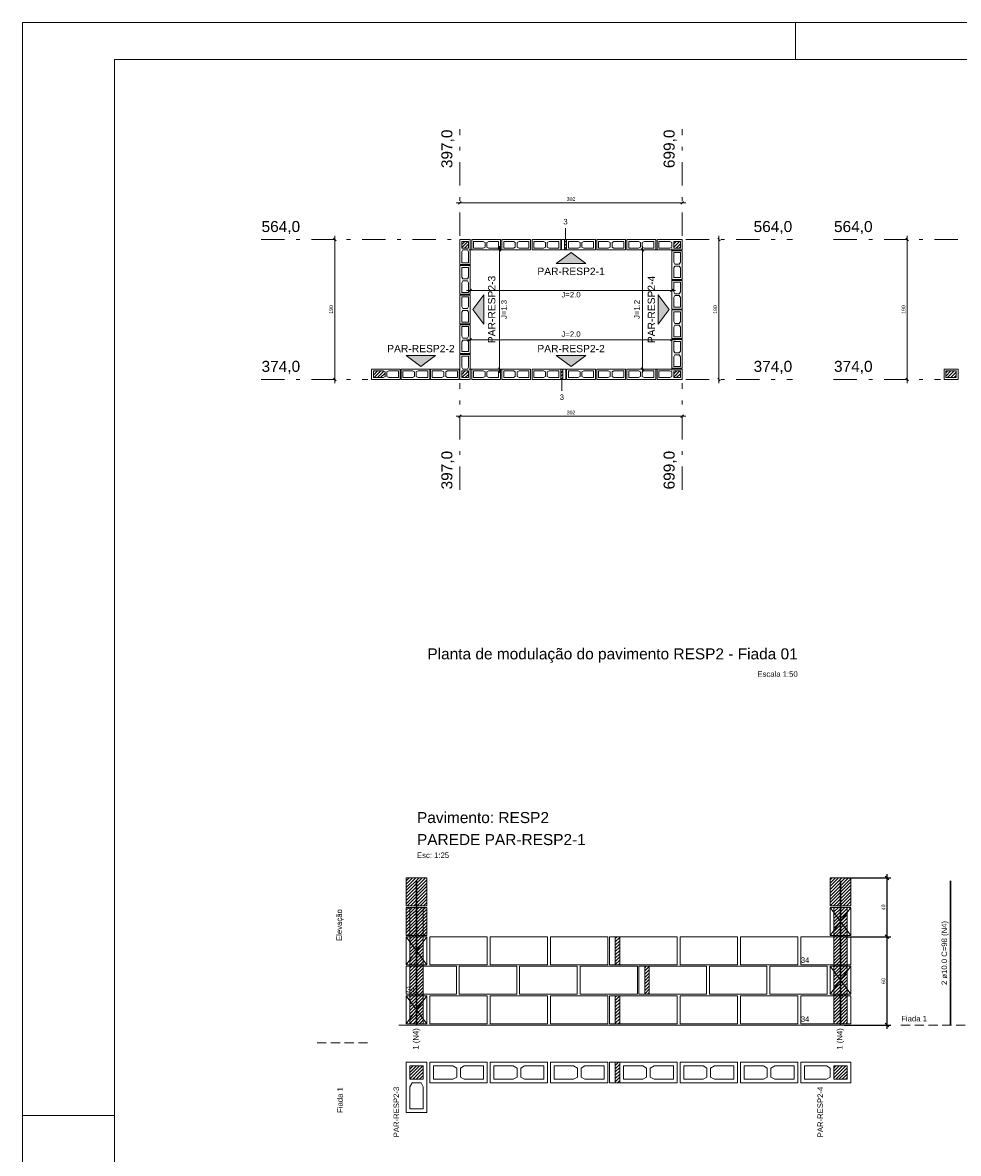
# Model space of a CAD drawing. Header units: millimetres. Extents: x 337 to 624, y -381 to -65.
# Tile 50 of 138: x 442 to 467, y -352 to -322. Entities that reach past the tile are written whole.
import ezdxf

# ---------------------------------------------------------------- set-up
doc = ezdxf.new("R2010")
doc.units = ezdxf.units.MM
doc.header["$MEASUREMENT"] = 0
doc.linetypes.add('DASHDOT2', pattern=[1.27, 0.635, -0.3175, 0, -0.3175])
doc.linetypes.add('Dashed2', pattern=[0.375, 0.25, -0.125])
doc.layers.get('0').update_dxf_attribs({"lineweight": 5})
for name, color, linetype, lineweight in [('Armadura', 7, 'Continuous', 30), ('Cotas', 7, 'Continuous', 5), ('Descrição da armadura', 7, 'Continuous', 5), ('Nível 1', 142, 'Continuous', 0), ('PA-Ajustes', 8, 'Continuous', 5), ('PA-Eixos', 9, 'DASHDOT2', 13), ('PA-Graute', 8, 'Continuous', 0), ('PA-Piso', 7, 'Continuous', 20), ('PA-Títulos', 7, 'Continuous', 0), ('PE-Contrafiamento L', 1, 'Continuous', 13), ('PE-Inteiro', 7, 'Continuous', 5), ('PE-Meio', 1, 'Continuous', 5), ('PE-Paredes', 1, 'Continuous', 5), ('PE-Pastilha', 3, 'Continuous', 5), ('PE-Textos paredes', 7, 'Continuous', 5), ('PRANCHA 01', 7, 'Continuous', 20), ('Texto da cota', 7, 'Continuous', 0), ('Textos', 7, 'Continuous', 5)]:
    doc.layers.add(name, color=color, linetype=linetype, lineweight=lineweight)
doc.styles.add('Arial', font='arial.ttf')
doc.dimstyles.new('UM_25.000000', dxfattribs={"dimtxt": 0.18, "dimasz": 0.1, "dimexe": 0.1, "dimexo": 0.2, "dimgap": 0, "dimtad": 1, "dimtih": 1, "dimtoh": 1, "dimdec": 1, "dimlfac": 25, "dimzin": 0, "dimdsep": 46, "dimtxsty": 'Standard', "dimcen": 0.09, "dimdle": 0.1, "dimadec": 1, "dimazin": 2, "dimtfac": 1, "dimtdec": 4, "dimtofl": 0, "dimtmove": 0, "dimatfit": 3, "dimfxl": 1, "dimtolj": 1, "dimarcsym": 0})
pattern_1 = [(45, (379.54058, -503.65293), (-0.044194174, 0.044194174), [])]
pattern_2 = [(45, (508.52946, -522.06415), (-0.044194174, 0.044194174), [])]

# ---------------------------------------------------------------- blocks, each defined once
blk = doc.blocks.new('_Oblique')
at = {"color": 0, "linetype": 'ByBlock', "lineweight": -2}
blk.add_line((-0.5, -0.5), (0.5, 0.5), dxfattribs=at)
blk = doc.blocks.new('*D455')
at = {"layer": 'Cotas', "color": 0, "lineweight": -2, "transparency": 16777216}
for p, q in [((463.979, -346.6), (465.244, -346.6)), ((465.144, -349.1), (465.144, -346.5)), ((463.979, -349), (465.244, -349))]:
    blk.add_line(p, q, dxfattribs=at)
at = {"layer": 'Defpoints', "color": 0, "transparency": 16777216}
for p in [(463.879, -346.6), (465.144, -346.6), (463.879, -349)]:
    blk.add_point(p, dxfattribs=at)
at = {"layer": 'Cotas', "color": 0, "lineweight": -2, "transparency": 16777216, "xscale": 0.1, "yscale": 0.1, "zscale": 0.1}
for p, rotation in [((465.144, -346.6), 90), ((465.144, -349), 270)]:
    blk.add_blockref('_Oblique', p, dxfattribs=dict(at, rotation=rotation))
at = {"layer": 'Cotas', "transparency": 16777216, "insert": (465.044, -347.8), "char_height": 0.1, "attachment_point": 5, "rotation": 90, "style": 'Arial'}
blk.add_mtext('\\A1;60', dxfattribs=at)
blk = doc.blocks.new('*D456')
at = {"layer": 'Cotas', "color": 0, "lineweight": -2, "transparency": 16777216}
for p, q in [((463.979, -345), (465.244, -345)), ((465.144, -346.7), (465.144, -344.9)), ((463.979, -346.6), (465.244, -346.6))]:
    blk.add_line(p, q, dxfattribs=at)
at = {"layer": 'Defpoints', "color": 0, "transparency": 16777216}
for p in [(463.879, -345), (465.144, -345), (463.879, -346.6)]:
    blk.add_point(p, dxfattribs=at)
at = {"layer": 'Cotas', "color": 0, "lineweight": -2, "transparency": 16777216, "xscale": 0.1, "yscale": 0.1, "zscale": 0.1}
for p, rotation in [((465.144, -345), 90), ((465.144, -346.6), 270)]:
    blk.add_blockref('_Oblique', p, dxfattribs=dict(at, rotation=rotation))
at = {"layer": 'Cotas', "transparency": 16777216, "insert": (465.044, -345.8), "char_height": 0.1, "attachment_point": 5, "rotation": 90, "style": 'Arial'}
blk.add_mtext('\\A1;40', dxfattribs=at)

msp = doc.modelspace()

# ---------------------------------------------------------------- hatches: boundary and pattern name
at = {"layer": 'PA-Ajustes', "linetype": 'Continuous'}
h = msp.add_hatch(dxfattribs=at)
h.set_pattern_fill('ANSI31', color=8, scale=0.5, style=0)
h.set_pattern_definition(pattern_1)
h.paths.add_polyline_path([(456.3762, -327.6529), (456.3762, -327.9329), (456.4362, -327.9329), (456.4362, -327.6529)])
h = msp.add_hatch(dxfattribs=at)
h.set_pattern_fill('ANSI31', color=8, scale=0.5, style=0)
h.set_pattern_definition(pattern_1)
h.paths.add_polyline_path([(456.3362, -331.4529), (456.3362, -331.1729), (456.2762, -331.1729), (456.2762, -331.4529)])
h = msp.add_hatch(dxfattribs=at)
h.set_pattern_fill('ANSI31', color=8, scale=0.5, style=0)
h.set_pattern_definition(pattern_2)
h.paths.add_polyline_path([(452.0795, -345.0001), (452.6395, -345.0001), (452.6395, -345.7601), (452.0795, -345.7601)])
h = msp.add_hatch(dxfattribs=at)
h.set_pattern_fill('ANSI31', color=8, scale=0.5, style=0)
h.set_pattern_definition(pattern_2)
h.paths.add_polyline_path([(463.5995, -345.0001), (464.1595, -345.0001), (464.1595, -345.7601), (463.5995, -345.7601)])
h = msp.add_hatch(dxfattribs=at)
h.set_pattern_fill('ANSI31', color=8, scale=0.5, style=0)
h.set_pattern_definition(pattern_2)
h.paths.add_polyline_path([(457.7595, -346.6001), (457.7595, -347.3601), (457.8795, -347.3601), (457.8795, -346.6001)])
h = msp.add_hatch(dxfattribs=at)
h.set_pattern_fill('ANSI31', color=8, scale=0.5, style=0)
h.set_pattern_definition(pattern_2)
h.paths.add_polyline_path([(458.5595, -347.4001), (458.5595, -348.1601), (458.6795, -348.1601), (458.6795, -347.4001)])
h = msp.add_hatch(dxfattribs=at)
h.set_pattern_fill('ANSI31', color=8, scale=0.5, style=0)
h.set_pattern_definition(pattern_2)
h.paths.add_polyline_path([(457.7595, -348.2001), (457.7595, -348.9601), (457.8795, -348.9601), (457.8795, -348.2001)])
h = msp.add_hatch(dxfattribs=at)
h.set_pattern_fill('ANSI31', color=8, scale=0.5, style=0)
h.set_pattern_definition(pattern_2)
h.paths.add_polyline_path([(457.7595, -350.0101), (457.7595, -350.5701), (457.8795, -350.5701), (457.8795, -350.0101)])
at = {"layer": 'PA-Graute', "linetype": 'Continuous'}
h = msp.add_hatch(dxfattribs=at)
h.set_pattern_fill('ANSI31', color=8, scale=0.5, style=0)
h.set_pattern_definition(pattern_1)
h.paths.add_polyline_path([(453.7662, -327.7029), (453.7662, -327.8829), (453.5862, -327.8829), (453.5862, -327.7029)])
h = msp.add_hatch(dxfattribs=at)
h.set_pattern_fill('ANSI31', color=8, scale=0.5, style=0)
h.set_pattern_definition(pattern_1)
h.paths.add_polyline_path([(459.5262, -327.8829), (459.3462, -327.8829), (459.3462, -327.7029), (459.5262, -327.7029)])
h = msp.add_hatch(dxfattribs=at)
h.set_pattern_fill('ANSI31', color=8, scale=0.5, style=0)
h.set_pattern_definition(pattern_1)
h.paths.add_polyline_path([(451.186, -331.2229), (451.449, -331.2229), (451.501, -331.2509), (451.501, -331.3749), (451.449, -331.4029), (451.186, -331.4029)])
h = msp.add_hatch(dxfattribs=at)
h.set_pattern_fill('ANSI31', color=8, scale=0.5, style=0)
h.set_pattern_definition(pattern_1)
h.paths.add_polyline_path([(453.5862, -331.4029), (453.5862, -331.2229), (453.7662, -331.2229), (453.7662, -331.4029)])
h = msp.add_hatch(dxfattribs=at)
h.set_pattern_fill('ANSI31', color=8, scale=0.5, style=0)
h.set_pattern_definition(pattern_1)
h.paths.add_polyline_path([(459.5262, -331.4029), (459.3462, -331.4029), (459.3462, -331.2229), (459.5262, -331.2229)])
h = msp.add_hatch(dxfattribs=at)
h.set_pattern_fill('ANSI31', color=8, scale=0.5, style=0)
h.set_pattern_definition([(45, (372.76116, -503.65293), (-0.044194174, 0.044194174), [])])
h.paths.add_polyline_path([(466.7417, -331.2229), (467.0217, -331.2229), (467.0217, -331.4029), (466.7417, -331.4029)])
h = msp.add_hatch(dxfattribs=at)
h.set_pattern_fill('ANSI31', color=8, scale=0.5, style=0)
h.set_pattern_definition(pattern_2)
h.paths.add_polyline_path([(452.6395, -346.5601), (452.0795, -346.5601), (452.0795, -345.8001), (452.6395, -345.8001)])
h = msp.add_hatch(dxfattribs=at)
h.set_pattern_fill('ANSI31', color=8, scale=0.5, style=0)
h.set_pattern_definition(pattern_2)
h.paths.add_polyline_path([(452.1795, -345.8001), (452.5395, -345.8001), (452.5395, -348.9601), (452.1795, -348.9601)])
h = msp.add_hatch(dxfattribs=at)
h.set_pattern_fill('ANSI31', color=8, scale=0.5, style=0)
h.set_pattern_definition(pattern_2)
h.paths.add_polyline_path([(463.6995, -345.8001), (464.0595, -345.8001), (464.0595, -348.9601), (463.6995, -348.9601)])
h = msp.add_hatch(dxfattribs=at)
h.set_pattern_fill('ANSI31', color=8, scale=0.5, style=0)
h.set_pattern_definition(pattern_2)
h.paths.add_polyline_path([(452.5395, -350.1101), (452.5395, -350.4701), (452.1795, -350.4701), (452.1795, -350.1101)])
h = msp.add_hatch(dxfattribs=at)
h.set_pattern_fill('ANSI31', color=8, scale=0.5, style=0)
h.set_pattern_definition(pattern_2)
h.paths.add_polyline_path([(464.0595, -350.4701), (463.6995, -350.4701), (463.6995, -350.1101), (464.0595, -350.1101)])
at = {"layer": 'PE-Textos paredes', "linetype": 'Continuous'}
for points in [[(456.5562, -328.0029), (456.1562, -328.3029), (456.9562, -328.3029)], [(453.8862, -329.5529), (454.1862, -329.9529), (454.1862, -329.1529)], [(459.2262, -329.5529), (458.9262, -329.9529), (458.9262, -329.1529)], [(452.4761, -331.1029), (452.0761, -330.8029), (452.8761, -330.8029)], [(456.5562, -331.1029), (456.1562, -330.8029), (456.9562, -330.8029)]]:
    msp.add_hatch(color=7, dxfattribs=at).paths.add_polyline_path(points)

# ---------------------------------------------------------------- linework, layer by layer
at = {"layer": 'Armadura'}
msp.add_line((466.8695, -349.0001), (466.8695, -345.0801), dxfattribs=at)
for points in [[(452.3595, -349.0001), (452.3595, -345.0801)], [(463.8795, -349.0001), (463.8795, -345.0801)]]:
    msp.add_lwpolyline(points, dxfattribs=at)
at = {"layer": 'Cotas'}
for p, q in [((453.5716, -326.6176), (453.5009, -326.6883)), ((459.6116, -326.6176), (459.5409, -326.6883)), ((459.6762, -326.6529), (453.4362, -326.6529)), ((450.136, -327.5529), (450.136, -331.5529)), ((460.5762, -327.5529), (460.5762, -331.5529)), ((465.6917, -327.5529), (465.6917, -331.5529)), ((450.1007, -327.6176), (450.1714, -327.6883)), ((454.6162, -327.8329), (454.6162, -331.2729)), ((458.4962, -331.2729), (458.4962, -327.8329)), ((460.5409, -327.6176), (460.6116, -327.6883)), ((465.6563, -327.6176), (465.727, -327.6883)), ((453.7762, -327.9329), (454.7162, -327.9329)), ((453.8162, -327.8929), (453.8162, -329.1329)), ((454.5809, -327.8976), (454.6516, -327.9683)), ((459.3362, -327.9329), (458.3962, -327.9329)), ((458.5316, -327.9683), (458.4609, -327.8976)), ((459.2962, -327.8929), (459.2962, -329.1329)), ((459.3962, -329.0329), (453.7162, -329.0329)), ((453.8516, -328.9976), (453.7809, -329.0683)), ((459.3316, -328.9976), (459.2609, -329.0683)), ((453.8162, -331.2129), (453.8162, -330.2729)), ((459.2962, -331.2129), (459.2962, -330.2729)), ((453.7162, -330.3729), (459.3962, -330.3729)), ((453.7809, -330.4083), (453.8516, -330.3376)), ((459.2609, -330.4083), (459.3316, -330.3376)), ((453.7762, -331.1729), (454.7162, -331.1729)), ((454.5809, -331.1376), (454.6516, -331.2083)), ((459.3362, -331.1729), (458.3962, -331.1729)), ((458.5316, -331.2083), (458.4609, -331.1376)), ((450.1007, -331.4176), (450.1714, -331.4883)), ((460.5409, -331.4176), (460.6116, -331.4883)), ((465.6563, -331.4176), (465.727, -331.4883)), ((459.6762, -332.4529), (453.4362, -332.4529)), ((453.5716, -332.4176), (453.5009, -332.4883)), ((459.6116, -332.4176), (459.5409, -332.4883))]:
    msp.add_line(p, q, dxfattribs=at)
for points in [[(456.4062, -327.6429), (456.4062, -327.3429)], [(456.3062, -331.4629), (456.3062, -331.7629)]]:
    msp.add_lwpolyline(points, dxfattribs=at)
at = {"layer": 'PA-Ajustes', "linetype": 'Continuous'}
for points in [[(456.3762, -327.6529), (456.3762, -327.9329), (456.4362, -327.9329), (456.4362, -327.6529), (456.3762, -327.6529)], [(456.3362, -331.4529), (456.3362, -331.1729), (456.2762, -331.1729), (456.2762, -331.4529), (456.3362, -331.4529)]]:
    msp.add_lwpolyline(points, dxfattribs=at)
for points in [[(452.0795, -345.0001), (452.6395, -345.0001), (452.6395, -345.7601), (452.0795, -345.7601)], [(463.5995, -345.0001), (464.1595, -345.0001), (464.1595, -345.7601), (463.5995, -345.7601)], [(457.7595, -346.6001), (457.7595, -347.3601), (457.8795, -347.3601), (457.8795, -346.6001)], [(458.5595, -347.4001), (458.5595, -348.1601), (458.6795, -348.1601), (458.6795, -347.4001)], [(457.7595, -348.2001), (457.7595, -348.9601), (457.8795, -348.9601), (457.8795, -348.2001)], [(457.7595, -350.0101), (457.7595, -350.5701), (457.8795, -350.5701), (457.8795, -350.0101)]]:
    msp.add_lwpolyline(points, close=True, dxfattribs=at)
at = {"layer": 'PA-Eixos'}
for p, q in [((453.5362, -327.5529), (453.5362, -324.6529)), ((459.5762, -327.5529), (459.5762, -324.6529)), ((448.136, -327.6529), (453.4362, -327.6529)), ((459.6762, -327.6529), (462.5762, -327.6529)), ((463.6917, -327.6529), (468.9919, -327.6529)), ((448.136, -331.4529), (451.036, -331.4529)), ((459.6762, -331.4529), (462.5762, -331.4529)), ((463.6917, -331.4529), (466.5917, -331.4529)), ((453.5362, -334.4529), (453.5362, -331.5529)), ((459.5762, -334.4529), (459.5762, -331.5529))]:
    msp.add_line(p, q, dxfattribs=at)
at = {"layer": 'PA-Graute', "linetype": 'Continuous'}
for p, q in [((452.0795, -346.5601), (452.0795, -345.8001)), ((452.0795, -345.8001), (452.6395, -345.8001)), ((452.6395, -345.8001), (452.6395, -346.5601)), ((452.6395, -346.5601), (452.0795, -346.5601))]:
    msp.add_line(p, q, dxfattribs=at)
at = {"layer": 'PA-Graute', "linetype": 'Continuous', "lineweight": 5}
for p, q in [((452.0795, -346.5601), (452.0795, -345.8001)), ((452.0795, -345.8001), (452.6395, -345.8001)), ((452.6395, -345.8001), (452.6395, -346.5601)), ((452.6395, -346.5601), (452.0795, -346.5601))]:
    msp.add_line(p, q, dxfattribs=at)
at = {"layer": 'PA-Graute', "color": 8, "linetype": 'Continuous'}
for points in [[(452.1795, -345.8001), (452.5395, -345.8001), (452.5395, -348.9601), (452.1795, -348.9601)], [(463.6995, -345.8001), (464.0595, -345.8001), (464.0595, -348.9601), (463.6995, -348.9601)]]:
    msp.add_lwpolyline(points, close=True, dxfattribs=at)
at = {"layer": 'PA-Piso'}
msp.add_line((451.8795, -349.0001), (464.9195, -349.0001), dxfattribs=at)
at = {"layer": 'PA-Piso', "linetype": 'Dashed2'}
for p, q in [((465.5195, -349.0001), (467.4695, -349.0001)), ((451.0295, -349.4851), (449.5295, -349.4851))]:
    msp.add_line(p, q, dxfattribs=at)
at = {"layer": 'PE-Contrafiamento L', "linetype": 'Continuous'}
for p, q in [((463.5995, -345.8001), (464.1595, -345.8001)), ((463.5995, -346.5601), (464.1595, -345.8001)), ((464.1595, -345.8001), (463.5995, -345.8001)), ((463.5995, -345.8001), (464.1595, -346.5601)), ((463.5995, -346.5601), (463.5995, -345.8001)), ((464.1595, -345.8001), (464.1595, -346.5601)), ((452.0795, -347.3601), (452.0795, -346.6001)), ((452.0795, -346.6001), (452.6395, -346.6001)), ((452.6395, -346.6001), (452.0795, -347.3601)), ((452.6395, -347.3601), (452.0795, -346.6001)), ((452.0795, -346.6001), (452.6395, -346.6001)), ((452.6395, -346.6001), (452.6395, -347.3601)), ((462.7995, -347.3601), (462.7995, -346.6001)), ((462.7995, -346.6001), (464.1595, -346.6001)), ((464.1595, -346.5601), (463.5995, -346.5601)), ((464.1595, -346.5601), (463.5995, -346.5601)), ((464.1595, -346.6001), (464.1595, -347.3601)), ((452.6395, -347.3601), (452.0795, -347.3601)), ((452.0795, -347.3601), (452.6395, -347.3601)), ((452.0795, -347.4001), (453.4395, -347.4001)), ((452.0795, -348.1601), (452.0795, -347.4001)), ((453.4395, -347.4001), (453.4395, -348.1601)), ((464.1595, -347.3601), (462.7995, -347.3601)), ((463.5995, -347.4001), (464.1595, -347.4001)), ((463.5995, -348.1601), (464.1595, -347.4001)), ((464.1595, -347.4001), (463.5995, -347.4001)), ((463.5995, -347.4001), (464.1595, -348.1601)), ((463.5995, -348.1601), (463.5995, -347.4001)), ((464.1595, -347.4001), (464.1595, -348.1601)), ((453.4395, -348.1601), (452.0795, -348.1601)), ((452.0795, -348.9601), (452.0795, -348.2001)), ((452.0795, -348.2001), (452.6395, -348.2001)), ((452.6395, -348.2001), (452.0795, -348.9601)), ((452.6395, -348.9601), (452.0795, -348.2001)), ((452.0795, -348.2001), (452.6395, -348.2001)), ((452.6395, -348.2001), (452.6395, -348.9601)), ((462.7995, -348.9601), (462.7995, -348.2001)), ((462.7995, -348.2001), (464.1595, -348.2001)), ((464.1595, -348.1601), (463.5995, -348.1601)), ((464.1595, -348.1601), (463.5995, -348.1601)), ((464.1595, -348.2001), (464.1595, -348.9601)), ((452.6395, -348.9601), (452.0795, -348.9601)), ((452.0795, -348.9601), (452.6395, -348.9601)), ((464.1595, -348.9601), (462.7995, -348.9601)), ((452.0795, -351.3701), (452.0795, -350.0101)), ((452.0795, -350.0101), (452.6395, -350.0101)), ((452.6395, -350.0101), (452.6395, -351.3701)), ((462.7995, -350.5701), (462.7995, -350.0101)), ((462.7995, -350.0101), (464.1595, -350.0101)), ((464.1595, -350.0101), (464.1595, -350.5701)), ((464.1595, -350.5701), (462.7995, -350.5701)), ((452.6395, -351.3701), (452.0795, -351.3701))]:
    msp.add_line(p, q, dxfattribs=at)
at = {"layer": 'PE-Contrafiamento L', "linetype": 'Continuous', "lineweight": 5}
for p, q in [((452.1795, -350.4701), (452.1795, -350.1101)), ((452.1795, -350.1101), (452.5395, -350.1101)), ((452.5395, -350.1101), (452.5395, -350.4701)), ((462.8995, -350.4701), (462.8995, -350.1101)), ((462.8995, -350.1101), (463.4955, -350.1101)), ((463.4955, -350.1101), (463.5995, -350.1661)), ((463.5995, -350.1661), (463.5995, -350.4141)), ((463.6995, -350.4701), (463.6995, -350.1101)), ((463.6995, -350.1101), (464.0595, -350.1101)), ((464.0595, -350.1101), (464.0595, -350.4701)), ((452.5395, -350.4701), (452.1795, -350.4701)), ((452.1795, -350.6741), (452.2355, -350.5701)), ((452.2355, -350.5701), (452.4835, -350.5701)), ((452.4835, -350.5701), (452.5395, -350.6741)), ((463.4955, -350.4701), (462.8995, -350.4701)), ((463.5995, -350.4141), (463.4955, -350.4701)), ((464.0595, -350.4701), (463.6995, -350.4701)), ((452.1795, -351.2701), (452.1795, -350.6741)), ((452.5395, -350.6741), (452.5395, -351.2701)), ((452.5395, -351.2701), (452.1795, -351.2701))]:
    msp.add_line(p, q, dxfattribs=at)
at = {"layer": 'PE-Contrafiamento L', "linetype": 'Continuous'}
for points in [[(453.8162, -327.6529), (453.8162, -328.3329), (453.5362, -328.3329), (453.5362, -327.6529), (453.8162, -327.6529)], [(459.5762, -327.9329), (458.8962, -327.9329), (458.8962, -327.6529), (459.5762, -327.6529), (459.5762, -327.9329)], [(453.5362, -331.4529), (453.5362, -330.7729), (453.8162, -330.7729), (453.8162, -331.4529), (453.5362, -331.4529)], [(459.5762, -331.4529), (458.8962, -331.4529), (458.8962, -331.1729), (459.5762, -331.1729), (459.5762, -331.4529)]]:
    msp.add_lwpolyline(points, dxfattribs=at)
at = {"layer": 'PE-Contrafiamento L', "linetype": 'Continuous', "lineweight": 5}
for points in [[(453.7662, -327.7029), (453.7662, -327.8829), (453.5862, -327.8829), (453.5862, -327.7029), (453.7662, -327.7029)], [(459.2962, -327.8549), (459.2442, -327.8829), (458.9462, -327.8829), (458.9462, -327.7029), (459.2442, -327.7029), (459.2962, -327.7309), (459.2962, -327.8549)], [(459.5262, -327.8829), (459.3462, -327.8829), (459.3462, -327.7029), (459.5262, -327.7029), (459.5262, -327.8829)], [(453.7382, -327.9329), (453.7662, -327.9849), (453.7662, -328.2829), (453.5862, -328.2829), (453.5862, -327.9849), (453.6142, -327.9329), (453.7382, -327.9329)], [(453.6142, -331.1729), (453.5862, -331.1209), (453.5862, -330.8229), (453.7662, -330.8229), (453.7662, -331.1209), (453.7382, -331.1729), (453.6142, -331.1729)], [(453.5862, -331.4029), (453.5862, -331.2229), (453.7662, -331.2229), (453.7662, -331.4029), (453.5862, -331.4029)], [(459.2962, -331.3749), (459.2442, -331.4029), (458.9462, -331.4029), (458.9462, -331.2229), (459.2442, -331.2229), (459.2962, -331.2509), (459.2962, -331.3749)], [(459.5262, -331.4029), (459.3462, -331.4029), (459.3462, -331.2229), (459.5262, -331.2229), (459.5262, -331.4029)]]:
    msp.add_lwpolyline(points, dxfattribs=at)
at = {"layer": 'PE-Inteiro', "linetype": 'Continuous'}
for p, q in [((452.7195, -346.6001), (454.2795, -346.6001)), ((452.7195, -347.3601), (452.7195, -346.6001)), ((454.2795, -346.6001), (454.2795, -347.3601)), ((454.3595, -346.6001), (455.9195, -346.6001)), ((454.3595, -347.3601), (454.3595, -346.6001)), ((455.9195, -346.6001), (455.9195, -347.3601)), ((455.9995, -346.6001), (457.5595, -346.6001)), ((455.9995, -347.3601), (455.9995, -346.6001)), ((457.5595, -346.6001), (457.5595, -347.3601)), ((457.8795, -346.6001), (459.4395, -346.6001)), ((457.8795, -347.3601), (457.8795, -346.6001)), ((459.4395, -346.6001), (459.4395, -347.3601)), ((459.5195, -346.6001), (461.0795, -346.6001)), ((459.5195, -347.3601), (459.5195, -346.6001)), ((461.0795, -346.6001), (461.0795, -347.3601)), ((461.1595, -346.6001), (462.7195, -346.6001)), ((461.1595, -347.3601), (461.1595, -346.6001)), ((462.7195, -346.6001), (462.7195, -347.3601)), ((454.2795, -347.3601), (452.7195, -347.3601)), ((453.5195, -347.4001), (455.0795, -347.4001)), ((453.5195, -348.1601), (453.5195, -347.4001)), ((455.9195, -347.3601), (454.3595, -347.3601)), ((455.0795, -347.4001), (455.0795, -348.1601)), ((455.1595, -347.4001), (456.7195, -347.4001)), ((455.1595, -348.1601), (455.1595, -347.4001)), ((457.5595, -347.3601), (455.9995, -347.3601)), ((456.7195, -347.4001), (456.7195, -348.1601)), ((456.7995, -347.4001), (458.3595, -347.4001)), ((456.7995, -348.1601), (456.7995, -347.4001)), ((459.4395, -347.3601), (457.8795, -347.3601)), ((458.3595, -347.4001), (458.3595, -348.1601)), ((458.6795, -347.4001), (460.2395, -347.4001)), ((458.6795, -348.1601), (458.6795, -347.4001)), ((461.0795, -347.3601), (459.5195, -347.3601)), ((460.2395, -347.4001), (460.2395, -348.1601)), ((460.3195, -347.4001), (461.8795, -347.4001)), ((460.3195, -348.1601), (460.3195, -347.4001)), ((462.7195, -347.3601), (461.1595, -347.3601)), ((461.8795, -347.4001), (461.8795, -348.1601)), ((461.9595, -347.4001), (463.5195, -347.4001)), ((461.9595, -348.1601), (461.9595, -347.4001)), ((463.5195, -347.4001), (463.5195, -348.1601)), ((452.7195, -348.2001), (454.2795, -348.2001)), ((452.7195, -348.9601), (452.7195, -348.2001)), ((455.0795, -348.1601), (453.5195, -348.1601)), ((454.2795, -348.2001), (454.2795, -348.9601)), ((454.3595, -348.2001), (455.9195, -348.2001)), ((454.3595, -348.9601), (454.3595, -348.2001)), ((456.7195, -348.1601), (455.1595, -348.1601)), ((455.9195, -348.2001), (455.9195, -348.9601)), ((455.9995, -348.2001), (457.5595, -348.2001)), ((455.9995, -348.9601), (455.9995, -348.2001)), ((458.3595, -348.1601), (456.7995, -348.1601)), ((457.5595, -348.2001), (457.5595, -348.9601)), ((457.8795, -348.2001), (459.4395, -348.2001)), ((457.8795, -348.9601), (457.8795, -348.2001)), ((460.2395, -348.1601), (458.6795, -348.1601)), ((459.4395, -348.2001), (459.4395, -348.9601)), ((459.5195, -348.2001), (461.0795, -348.2001)), ((459.5195, -348.9601), (459.5195, -348.2001)), ((461.8795, -348.1601), (460.3195, -348.1601)), ((461.0795, -348.2001), (461.0795, -348.9601)), ((461.1595, -348.2001), (462.7195, -348.2001)), ((461.1595, -348.9601), (461.1595, -348.2001)), ((463.5195, -348.1601), (461.9595, -348.1601)), ((462.7195, -348.2001), (462.7195, -348.9601)), ((454.2795, -348.9601), (452.7195, -348.9601)), ((455.9195, -348.9601), (454.3595, -348.9601)), ((457.5595, -348.9601), (455.9995, -348.9601)), ((459.4395, -348.9601), (457.8795, -348.9601)), ((461.0795, -348.9601), (459.5195, -348.9601)), ((462.7195, -348.9601), (461.1595, -348.9601)), ((452.7195, -350.0101), (454.2795, -350.0101)), ((452.7195, -350.5701), (452.7195, -350.0101)), ((454.2795, -350.0101), (454.2795, -350.5701)), ((454.3595, -350.0101), (455.9195, -350.0101)), ((454.3595, -350.5701), (454.3595, -350.0101)), ((455.9195, -350.0101), (455.9195, -350.5701)), ((455.9995, -350.0101), (457.5595, -350.0101)), ((455.9995, -350.5701), (455.9995, -350.0101)), ((457.5595, -350.0101), (457.5595, -350.5701)), ((457.8795, -350.0101), (459.4395, -350.0101)), ((457.8795, -350.5701), (457.8795, -350.0101)), ((459.4395, -350.0101), (459.4395, -350.5701)), ((459.5195, -350.0101), (461.0795, -350.0101)), ((459.5195, -350.5701), (459.5195, -350.0101)), ((461.0795, -350.0101), (461.0795, -350.5701)), ((461.1595, -350.0101), (462.7195, -350.0101)), ((461.1595, -350.5701), (461.1595, -350.0101)), ((462.7195, -350.0101), (462.7195, -350.5701)), ((454.2795, -350.5701), (452.7195, -350.5701)), ((455.9195, -350.5701), (454.3595, -350.5701)), ((457.5595, -350.5701), (455.9995, -350.5701)), ((459.4395, -350.5701), (457.8795, -350.5701)), ((461.0795, -350.5701), (459.5195, -350.5701)), ((462.7195, -350.5701), (461.1595, -350.5701))]:
    msp.add_line(p, q, dxfattribs=at)
at = {"layer": 'PE-Inteiro', "linetype": 'Continuous', "lineweight": 5}
for p, q in [((452.8195, -350.1101), (453.3455, -350.1101)), ((452.8195, -350.4701), (452.8195, -350.1101)), ((453.3455, -350.1101), (453.4495, -350.1661)), ((453.4495, -350.1661), (453.4495, -350.4141)), ((453.5495, -350.1661), (453.6535, -350.1101)), ((453.5495, -350.4141), (453.5495, -350.1661)), ((453.6535, -350.1101), (454.1795, -350.1101)), ((454.1795, -350.1101), (454.1795, -350.4701)), ((454.4595, -350.1101), (454.9855, -350.1101)), ((454.4595, -350.4701), (454.4595, -350.1101)), ((454.9855, -350.1101), (455.0895, -350.1661)), ((455.0895, -350.1661), (455.0895, -350.4141)), ((455.1895, -350.1661), (455.2935, -350.1101)), ((455.1895, -350.4141), (455.1895, -350.1661)), ((455.2935, -350.1101), (455.8195, -350.1101)), ((455.8195, -350.1101), (455.8195, -350.4701)), ((456.0995, -350.1101), (456.6255, -350.1101)), ((456.0995, -350.4701), (456.0995, -350.1101)), ((456.6255, -350.1101), (456.7295, -350.1661)), ((456.7295, -350.1661), (456.7295, -350.4141)), ((456.8295, -350.1661), (456.9335, -350.1101)), ((456.8295, -350.4141), (456.8295, -350.1661)), ((456.9335, -350.1101), (457.4595, -350.1101)), ((457.4595, -350.1101), (457.4595, -350.4701)), ((457.9795, -350.1101), (458.5055, -350.1101)), ((457.9795, -350.4701), (457.9795, -350.1101)), ((458.5055, -350.1101), (458.6095, -350.1661)), ((458.6095, -350.1661), (458.6095, -350.4141)), ((458.7095, -350.1661), (458.8135, -350.1101)), ((458.7095, -350.4141), (458.7095, -350.1661)), ((458.8135, -350.1101), (459.3395, -350.1101)), ((459.3395, -350.1101), (459.3395, -350.4701)), ((459.6195, -350.1101), (460.1455, -350.1101)), ((459.6195, -350.4701), (459.6195, -350.1101)), ((460.1455, -350.1101), (460.2495, -350.1661)), ((460.2495, -350.1661), (460.2495, -350.4141)), ((460.3495, -350.1661), (460.4535, -350.1101)), ((460.3495, -350.4141), (460.3495, -350.1661)), ((460.4535, -350.1101), (460.9795, -350.1101)), ((460.9795, -350.1101), (460.9795, -350.4701)), ((461.2595, -350.1101), (461.7855, -350.1101)), ((461.2595, -350.4701), (461.2595, -350.1101)), ((461.7855, -350.1101), (461.8895, -350.1661)), ((461.8895, -350.1661), (461.8895, -350.4141)), ((461.9895, -350.1661), (462.0935, -350.1101)), ((461.9895, -350.4141), (461.9895, -350.1661)), ((462.0935, -350.1101), (462.6195, -350.1101)), ((462.6195, -350.1101), (462.6195, -350.4701)), ((453.3455, -350.4701), (452.8195, -350.4701)), ((453.4495, -350.4141), (453.3455, -350.4701)), ((453.6535, -350.4701), (453.5495, -350.4141)), ((454.1795, -350.4701), (453.6535, -350.4701)), ((454.9855, -350.4701), (454.4595, -350.4701)), ((455.0895, -350.4141), (454.9855, -350.4701)), ((455.2935, -350.4701), (455.1895, -350.4141)), ((455.8195, -350.4701), (455.2935, -350.4701)), ((456.6255, -350.4701), (456.0995, -350.4701)), ((456.7295, -350.4141), (456.6255, -350.4701)), ((456.9335, -350.4701), (456.8295, -350.4141)), ((457.4595, -350.4701), (456.9335, -350.4701)), ((458.5055, -350.4701), (457.9795, -350.4701)), ((458.6095, -350.4141), (458.5055, -350.4701)), ((458.8135, -350.4701), (458.7095, -350.4141)), ((459.3395, -350.4701), (458.8135, -350.4701)), ((460.1455, -350.4701), (459.6195, -350.4701)), ((460.2495, -350.4141), (460.1455, -350.4701)), ((460.4535, -350.4701), (460.3495, -350.4141)), ((460.9795, -350.4701), (460.4535, -350.4701)), ((461.7855, -350.4701), (461.2595, -350.4701)), ((461.8895, -350.4141), (461.7855, -350.4701)), ((462.0935, -350.4701), (461.9895, -350.4141)), ((462.6195, -350.4701), (462.0935, -350.4701))]:
    msp.add_line(p, q, dxfattribs=at)
at = {"layer": 'PE-Inteiro', "linetype": 'Continuous'}
for points in [[(453.8562, -327.6529), (454.6362, -327.6529), (454.6362, -327.9329), (453.8562, -327.9329), (453.8562, -327.6529)], [(454.6762, -327.6529), (455.4562, -327.6529), (455.4562, -327.9329), (454.6762, -327.9329), (454.6762, -327.6529)], [(455.4962, -327.6529), (456.2762, -327.6529), (456.2762, -327.9329), (455.4962, -327.9329), (455.4962, -327.6529)], [(456.4362, -327.6529), (457.2162, -327.6529), (457.2162, -327.9329), (456.4362, -327.9329), (456.4362, -327.6529)], [(457.2562, -327.6529), (458.0362, -327.6529), (458.0362, -327.9329), (457.2562, -327.9329), (457.2562, -327.6529)], [(458.0762, -327.6529), (458.8562, -327.6529), (458.8562, -327.9329), (458.0762, -327.9329), (458.0762, -327.6529)], [(459.5762, -327.9569), (459.5762, -328.7369), (459.2962, -328.7369), (459.2962, -327.9569), (459.5762, -327.9569)], [(453.5362, -329.1379), (453.5362, -328.3579), (453.8162, -328.3579), (453.8162, -329.1379), (453.5362, -329.1379)], [(459.5762, -328.7609), (459.5762, -329.5409), (459.2962, -329.5409), (459.2962, -328.7609), (459.5762, -328.7609)], [(453.5362, -329.9429), (453.5362, -329.1629), (453.8162, -329.1629), (453.8162, -329.9429), (453.5362, -329.9429)], [(459.5762, -329.5649), (459.5762, -330.3449), (459.2962, -330.3449), (459.2962, -329.5649), (459.5762, -329.5649)], [(453.5362, -330.7479), (453.5362, -329.9679), (453.8162, -329.9679), (453.8162, -330.7479), (453.5362, -330.7479)], [(459.5762, -330.3689), (459.5762, -331.1489), (459.2962, -331.1489), (459.2962, -330.3689), (459.5762, -330.3689)], [(451.136, -331.1729), (451.916, -331.1729), (451.916, -331.4529), (451.136, -331.4529), (451.136, -331.1729)], [(452.7162, -331.4529), (451.9362, -331.4529), (451.9362, -331.1729), (452.7162, -331.1729), (452.7162, -331.4529)], [(453.5162, -331.4529), (452.7362, -331.4529), (452.7362, -331.1729), (453.5162, -331.1729), (453.5162, -331.4529)], [(454.6362, -331.4529), (453.8562, -331.4529), (453.8562, -331.1729), (454.6362, -331.1729), (454.6362, -331.4529)], [(455.4562, -331.4529), (454.6762, -331.4529), (454.6762, -331.1729), (455.4562, -331.1729), (455.4562, -331.4529)], [(456.2762, -331.4529), (455.4962, -331.4529), (455.4962, -331.1729), (456.2762, -331.1729), (456.2762, -331.4529)], [(457.2162, -331.4529), (456.4362, -331.4529), (456.4362, -331.1729), (457.2162, -331.1729), (457.2162, -331.4529)], [(458.0362, -331.4529), (457.2562, -331.4529), (457.2562, -331.1729), (458.0362, -331.1729), (458.0362, -331.4529)], [(458.8562, -331.4529), (458.0762, -331.4529), (458.0762, -331.1729), (458.8562, -331.1729), (458.8562, -331.4529)]]:
    msp.add_lwpolyline(points, dxfattribs=at)
at = {"layer": 'PE-Inteiro', "linetype": 'Continuous', "lineweight": 5}
for points in [[(453.9062, -327.7029), (454.1692, -327.7029), (454.2212, -327.7309), (454.2212, -327.8549), (454.1692, -327.8829), (453.9062, -327.8829), (453.9062, -327.7029)], [(454.5862, -327.8829), (454.3232, -327.8829), (454.2712, -327.8549), (454.2712, -327.7309), (454.3232, -327.7029), (454.5862, -327.7029), (454.5862, -327.8829)], [(454.7262, -327.7029), (454.9892, -327.7029), (455.0412, -327.7309), (455.0412, -327.8549), (454.9892, -327.8829), (454.7262, -327.8829), (454.7262, -327.7029)], [(455.4062, -327.8829), (455.1432, -327.8829), (455.0912, -327.8549), (455.0912, -327.7309), (455.1432, -327.7029), (455.4062, -327.7029), (455.4062, -327.8829)], [(455.5462, -327.7029), (455.8092, -327.7029), (455.8612, -327.7309), (455.8612, -327.8549), (455.8092, -327.8829), (455.5462, -327.8829), (455.5462, -327.7029)], [(456.2262, -327.8829), (455.9632, -327.8829), (455.9112, -327.8549), (455.9112, -327.7309), (455.9632, -327.7029), (456.2262, -327.7029), (456.2262, -327.8829)], [(456.4862, -327.7029), (456.7492, -327.7029), (456.8012, -327.7309), (456.8012, -327.8549), (456.7492, -327.8829), (456.4862, -327.8829), (456.4862, -327.7029)], [(457.1662, -327.8829), (456.9032, -327.8829), (456.8512, -327.8549), (456.8512, -327.7309), (456.9032, -327.7029), (457.1662, -327.7029), (457.1662, -327.8829)], [(457.3062, -327.7029), (457.5692, -327.7029), (457.6212, -327.7309), (457.6212, -327.8549), (457.5692, -327.8829), (457.3062, -327.8829), (457.3062, -327.7029)], [(457.9862, -327.8829), (457.7232, -327.8829), (457.6712, -327.8549), (457.6712, -327.7309), (457.7232, -327.7029), (457.9862, -327.7029), (457.9862, -327.8829)], [(458.1262, -327.7029), (458.3892, -327.7029), (458.4412, -327.7309), (458.4412, -327.8549), (458.3892, -327.8829), (458.1262, -327.8829), (458.1262, -327.7029)], [(458.8062, -327.8829), (458.5432, -327.8829), (458.4912, -327.8549), (458.4912, -327.7309), (458.5432, -327.7029), (458.8062, -327.7029), (458.8062, -327.8829)], [(459.5262, -328.0069), (459.5262, -328.2699), (459.4982, -328.3219), (459.3742, -328.3219), (459.3462, -328.2699), (459.3462, -328.0069), (459.5262, -328.0069)], [(453.7662, -328.4079), (453.7662, -328.6709), (453.7382, -328.7229), (453.6142, -328.7229), (453.5862, -328.6709), (453.5862, -328.4079), (453.7662, -328.4079)], [(459.3462, -328.6869), (459.3462, -328.4239), (459.3742, -328.3719), (459.4982, -328.3719), (459.5262, -328.4239), (459.5262, -328.6869), (459.3462, -328.6869)], [(453.5862, -329.0879), (453.5862, -328.8249), (453.6142, -328.7729), (453.7382, -328.7729), (453.7662, -328.8249), (453.7662, -329.0879), (453.5862, -329.0879)], [(459.5262, -328.8109), (459.5262, -329.0739), (459.4982, -329.1259), (459.3742, -329.1259), (459.3462, -329.0739), (459.3462, -328.8109), (459.5262, -328.8109)], [(453.7662, -329.2129), (453.7662, -329.4759), (453.7382, -329.5279), (453.6142, -329.5279), (453.5862, -329.4759), (453.5862, -329.2129), (453.7662, -329.2129)], [(459.3462, -329.4909), (459.3462, -329.2279), (459.3742, -329.1759), (459.4982, -329.1759), (459.5262, -329.2279), (459.5262, -329.4909), (459.3462, -329.4909)], [(453.5862, -329.8929), (453.5862, -329.6299), (453.6142, -329.5779), (453.7382, -329.5779), (453.7662, -329.6299), (453.7662, -329.8929), (453.5862, -329.8929)], [(459.5262, -329.6149), (459.5262, -329.8779), (459.4982, -329.9299), (459.3742, -329.9299), (459.3462, -329.8779), (459.3462, -329.6149), (459.5262, -329.6149)], [(459.3462, -330.2949), (459.3462, -330.0319), (459.3742, -329.9799), (459.4982, -329.9799), (459.5262, -330.0319), (459.5262, -330.2949), (459.3462, -330.2949)], [(453.7662, -330.0179), (453.7662, -330.2809), (453.7382, -330.3329), (453.6142, -330.3329), (453.5862, -330.2809), (453.5862, -330.0179), (453.7662, -330.0179)], [(453.5862, -330.6979), (453.5862, -330.4349), (453.6142, -330.3829), (453.7382, -330.3829), (453.7662, -330.4349), (453.7662, -330.6979), (453.5862, -330.6979)], [(459.5262, -330.4189), (459.5262, -330.6819), (459.4982, -330.7339), (459.3742, -330.7339), (459.3462, -330.6819), (459.3462, -330.4189), (459.5262, -330.4189)], [(459.3462, -331.0989), (459.3462, -330.8359), (459.3742, -330.7839), (459.4982, -330.7839), (459.5262, -330.8359), (459.5262, -331.0989), (459.3462, -331.0989)], [(451.186, -331.2229), (451.449, -331.2229), (451.501, -331.2509), (451.501, -331.3749), (451.449, -331.4029), (451.186, -331.4029), (451.186, -331.2229)], [(451.866, -331.4029), (451.603, -331.4029), (451.551, -331.3749), (451.551, -331.2509), (451.603, -331.2229), (451.866, -331.2229), (451.866, -331.4029)], [(451.9862, -331.2229), (452.2492, -331.2229), (452.3012, -331.2509), (452.3012, -331.3749), (452.2492, -331.4029), (451.9862, -331.4029), (451.9862, -331.2229)], [(452.6662, -331.4029), (452.4032, -331.4029), (452.3512, -331.3749), (452.3512, -331.2509), (452.4032, -331.2229), (452.6662, -331.2229), (452.6662, -331.4029)], [(452.7862, -331.2229), (453.0492, -331.2229), (453.1012, -331.2509), (453.1012, -331.3749), (453.0492, -331.4029), (452.7862, -331.4029), (452.7862, -331.2229)], [(453.4662, -331.4029), (453.2032, -331.4029), (453.1512, -331.3749), (453.1512, -331.2509), (453.2032, -331.2229), (453.4662, -331.2229), (453.4662, -331.4029)], [(453.9062, -331.2229), (454.1692, -331.2229), (454.2212, -331.2509), (454.2212, -331.3749), (454.1692, -331.4029), (453.9062, -331.4029), (453.9062, -331.2229)], [(454.5862, -331.4029), (454.3232, -331.4029), (454.2712, -331.3749), (454.2712, -331.2509), (454.3232, -331.2229), (454.5862, -331.2229), (454.5862, -331.4029)], [(454.7262, -331.2229), (454.9892, -331.2229), (455.0412, -331.2509), (455.0412, -331.3749), (454.9892, -331.4029), (454.7262, -331.4029), (454.7262, -331.2229)], [(455.4062, -331.4029), (455.1432, -331.4029), (455.0912, -331.3749), (455.0912, -331.2509), (455.1432, -331.2229), (455.4062, -331.2229), (455.4062, -331.4029)], [(455.5462, -331.2229), (455.8092, -331.2229), (455.8612, -331.2509), (455.8612, -331.3749), (455.8092, -331.4029), (455.5462, -331.4029), (455.5462, -331.2229)], [(456.2262, -331.4029), (455.9632, -331.4029), (455.9112, -331.3749), (455.9112, -331.2509), (455.9632, -331.2229), (456.2262, -331.2229), (456.2262, -331.4029)], [(456.4862, -331.2229), (456.7492, -331.2229), (456.8012, -331.2509), (456.8012, -331.3749), (456.7492, -331.4029), (456.4862, -331.4029), (456.4862, -331.2229)], [(457.1662, -331.4029), (456.9032, -331.4029), (456.8512, -331.3749), (456.8512, -331.2509), (456.9032, -331.2229), (457.1662, -331.2229), (457.1662, -331.4029)], [(457.3062, -331.2229), (457.5692, -331.2229), (457.6212, -331.2509), (457.6212, -331.3749), (457.5692, -331.4029), (457.3062, -331.4029), (457.3062, -331.2229)], [(457.9862, -331.4029), (457.7232, -331.4029), (457.6712, -331.3749), (457.6712, -331.2509), (457.7232, -331.2229), (457.9862, -331.2229), (457.9862, -331.4029)], [(458.1262, -331.2229), (458.3892, -331.2229), (458.4412, -331.2509), (458.4412, -331.3749), (458.3892, -331.4029), (458.1262, -331.4029), (458.1262, -331.2229)], [(458.8062, -331.4029), (458.5432, -331.4029), (458.4912, -331.3749), (458.4912, -331.2509), (458.5432, -331.2229), (458.8062, -331.2229), (458.8062, -331.4029)]]:
    msp.add_lwpolyline(points, dxfattribs=at)
at = {"layer": 'PE-Meio', "linetype": 'Continuous'}
msp.add_lwpolyline([(466.6917, -331.1729), (467.0717, -331.1729), (467.0717, -331.4529), (466.6917, -331.4529), (466.6917, -331.1729)], dxfattribs=at)
at = {"layer": 'PE-Meio', "linetype": 'Continuous', "lineweight": 5}
msp.add_lwpolyline([(466.7417, -331.2229), (467.0217, -331.2229), (467.0217, -331.4029), (466.7417, -331.4029), (466.7417, -331.2229)], dxfattribs=at)
at = {"layer": 'PE-Pastilha', "linetype": 'Continuous'}
for p, q in [((457.5995, -346.6001), (457.7595, -346.6001)), ((457.5995, -347.3601), (457.5995, -346.6001)), ((457.7595, -346.6001), (457.7595, -347.3601)), ((457.7595, -347.3601), (457.5995, -347.3601)), ((458.3995, -347.4001), (458.5595, -347.4001)), ((458.3995, -348.1601), (458.3995, -347.4001)), ((458.5595, -347.4001), (458.5595, -348.1601)), ((457.5995, -348.2001), (457.7595, -348.2001)), ((457.5995, -348.9601), (457.5995, -348.2001)), ((457.7595, -348.2001), (457.7595, -348.9601)), ((458.5595, -348.1601), (458.3995, -348.1601)), ((457.7595, -348.9601), (457.5995, -348.9601)), ((457.5995, -350.0101), (457.7595, -350.0101)), ((457.5995, -350.5701), (457.5995, -350.0101)), ((457.7595, -350.0101), (457.7595, -350.5701)), ((457.7595, -350.5701), (457.5995, -350.5701))]:
    msp.add_line(p, q, dxfattribs=at)
for points in [[(456.2962, -327.6529), (456.3762, -327.6529), (456.3762, -327.9329), (456.2962, -327.9329), (456.2962, -327.6529)], [(456.4162, -331.4529), (456.3362, -331.4529), (456.3362, -331.1729), (456.4162, -331.1729), (456.4162, -331.4529)]]:
    msp.add_lwpolyline(points, dxfattribs=at)
at = {"layer": 'PE-Textos paredes'}
for points in [[(456.5562, -328.0029), (456.1562, -328.3029), (456.9562, -328.3029), (456.5562, -328.0029)], [(453.8862, -329.5529), (454.1862, -329.9529), (454.1862, -329.1529), (453.8862, -329.5529)], [(459.2262, -329.5529), (458.9262, -329.9529), (458.9262, -329.1529), (459.2262, -329.5529)], [(452.4761, -331.1029), (452.0761, -330.8029), (452.8761, -330.8029), (452.4761, -331.1029)], [(456.5562, -331.1029), (456.1562, -330.8029), (456.9562, -330.8029), (456.5562, -331.1029)]]:
    msp.add_lwpolyline(points, dxfattribs=at)
at = {"layer": 'PRANCHA 01'}
for points in [[(441.653, -381.1573), (525.753, -381.1573), (525.753, -321.7573), (441.653, -321.7573), (441.653, -381.1573)], [(462.653, -322.7573), (462.653, -321.7573)], [(444.153, -351.4573), (441.653, -351.4573)]]:
    msp.add_lwpolyline(points, dxfattribs=at)
msp.add_lwpolyline([(444.153, -380.1573), (524.753, -380.1573), (524.753, -322.7573), (444.153, -322.7573)], close=True, dxfattribs=at)

# ---------------------------------------------------------------- texts
at = {"layer": 'Descrição da armadura', "insert": (466.8195, -347.0401), "char_height": 0.15, "width": 3.481784, "attachment_point": 8, "rotation": 90.00021, "line_spacing_factor": 0.9, "style": 'Arial'}
msp.add_mtext('2 ø10.0 C=98 (N4)', dxfattribs=at)
at = {"layer": 'Nível 1', "char_height": 0.3, "width": 2.136799, "rotation": 90.00021, "line_spacing_factor": 0.9, "style": 'Arial'}
for s, insert, attachment_point in [('397,0', (453.3872, -324.6629), 9), ('397,0', (453.3872, -324.6629), 9), ('699,0', (459.4272, -324.6629), 9), ('699,0', (459.4272, -324.6629), 9), ('397,0', (453.3872, -334.4429), 7), ('397,0', (453.3872, -334.4429), 7), ('699,0', (459.4272, -334.4429), 7), ('699,0', (459.4272, -334.4429), 7)]:
    msp.add_mtext(s, dxfattribs=dict(at, insert=insert, attachment_point=attachment_point))
at = {"layer": 'Nível 1', "char_height": 0.3, "width": 2.136799, "line_spacing_factor": 0.9, "style": 'Arial'}
for s, insert, attachment_point in [('564,0', (448.146, -327.5039), 7), ('564,0', (448.146, -327.5039), 7), ('564,0', (462.5662, -327.5039), 9), ('564,0', (462.5662, -327.5039), 9), ('564,0', (463.7017, -327.5039), 7), ('564,0', (463.7017, -327.5039), 7), ('374,0', (448.146, -331.3039), 7), ('374,0', (448.146, -331.3039), 7), ('374,0', (448.146, -331.3039), 7), ('374,0', (462.5662, -331.3039), 9), ('374,0', (462.5662, -331.3039), 9), ('374,0', (463.7017, -331.3039), 7), ('374,0', (463.7017, -331.3039), 7), ('374,0', (463.7017, -331.3039), 7)]:
    msp.add_mtext(s, dxfattribs=dict(at, insert=insert, attachment_point=attachment_point))
at = {"layer": 'PA-Títulos', "attachment_point": 3, "line_spacing_factor": 0.9, "style": 'Arial'}
for s, insert, char_height, width in [('Planta de modulação do pavimento RESP2 - Fiada 01', (462.7158, -338.7605), 0.3, 20.16561), ('Escala 1:50', (462.7158, -339.384), 0.15, 2.229863)]:
    msp.add_mtext(s, dxfattribs=dict(at, insert=insert, char_height=char_height, width=width))
at = {"layer": 'PE-Contrafiamento L', "char_height": 0.15, "width": 0.467606, "attachment_point": 7, "line_spacing_factor": 0.9, "style": 'Arial'}
for insert in [(462.7999, -347.3106), (452.0799, -348.1106), (462.7999, -348.9106)]:
    msp.add_mtext('34', dxfattribs=dict(at, insert=insert))
at = {"layer": 'PE-Paredes', "attachment_point": 7, "line_spacing_factor": 0.9, "style": 'Arial'}
for s, insert, char_height, width in [('Pavimento: RESP2', (452.3695, -343.5131), 0.3, 7.214848), ('PAREDE PAR-RESP2-1', (452.3695, -344.1111), 0.3, 9.218354), ('Esc: 1:25', (452.3695, -344.4606), 0.15, 1.78718), ('Fiada 1', (465.5295, -348.9006), 0.15, 1.437561)]:
    msp.add_mtext(s, dxfattribs=dict(at, insert=insert, char_height=char_height, width=width))
at = {"layer": 'PE-Paredes', "char_height": 0.15, "rotation": 90.00021, "line_spacing_factor": 0.9, "style": 'Arial'}
for s, insert, width, attachment_point in [('Elevação', (450.2795, -346.2801), 1.764085, 5), ('Fiada 1', (450.2795, -351.0348), 1.437561, 5), ('PAR-RESP2-3', (451.885, -350.6751), 2.788704, 9), ('PAR-RESP2-4', (463.405, -350.6751), 2.788704, 9)]:
    msp.add_mtext(s, dxfattribs=dict(at, insert=insert, width=width, attachment_point=attachment_point))
at = {"layer": 'PE-Textos paredes', "char_height": 0.2, "width": 3.664939, "attachment_point": 8, "line_spacing_factor": 0.6, "style": 'Arial'}
for s, insert in [('PAR-RESP2-1', (456.5562, -328.6189)), ('PAR-RESP2-2', (452.4761, -330.7189)), ('PAR-RESP2-2', (456.5562, -330.7189))]:
    msp.add_mtext(s, dxfattribs=dict(at, insert=insert))
at = {"layer": 'PE-Textos paredes', "char_height": 0.2, "width": 3.664939, "attachment_point": 8, "rotation": 90.00021, "line_spacing_factor": 0.6, "style": 'Arial'}
for s, insert in [('PAR-RESP2-3', (454.5022, -329.5529)), ('PAR-RESP2-4', (458.8422, -329.5529))]:
    msp.add_mtext(s, dxfattribs=dict(at, insert=insert))
at = {"layer": 'Texto da cota', "attachment_point": 8, "style": 'Arial'}
for s, insert, char_height, width, line_spacing_factor in [('302', (456.5562, -326.6029), 0.1, 0.506006, 0.9), ('J=2.0', (456.5562, -329.2269), 0.15, 1.036738, 0.6), ('J=2.0', (456.5562, -330.2979), 0.15, 1.036738, 0.6), ('302', (456.5562, -332.4029), 0.1, 0.506006, 0.9)]:
    msp.add_mtext(s, dxfattribs=dict(at, insert=insert, char_height=char_height, width=width, line_spacing_factor=line_spacing_factor))
at = {"layer": 'Texto da cota', "rotation": 90.00021, "style": 'Arial'}
for s, insert, char_height, width, attachment_point, line_spacing_factor in [('J=1.3', (454.8102, -329.5529), 0.15, 1.036738, 8, 0.6), ('J=1.2', (458.4212, -329.5529), 0.15, 1.036738, 8, 0.6), ('190', (450.086, -329.5529), 0.1, 0.506006, 8, 0.9), ('190', (460.5262, -329.5529), 0.1, 0.506006, 8, 0.9), ('190', (465.6417, -329.5529), 0.1, 0.506006, 8, 0.9), ('1 (N4)', (452.3595, -349.0851), 0.15, 1.204101, 6, 0.9), ('1 (N4)', (463.8795, -349.0851), 0.15, 1.204101, 6, 0.9)]:
    msp.add_mtext(s, dxfattribs=dict(at, insert=insert, char_height=char_height, width=width, attachment_point=attachment_point, line_spacing_factor=line_spacing_factor))
at = {"layer": 'Textos', "char_height": 0.15, "width": 0.233003, "attachment_point": 8, "line_spacing_factor": 0.6, "style": 'Arial'}
for insert in [(456.4062, -327.2434), (456.3062, -332.0124)]:
    msp.add_mtext('3', dxfattribs=dict(at, insert=insert))

# ---------------------------------------------------------------- dimensions: what is measured, and where the dimension line sits
at = {"layer": 'Cotas'}
for base, p1, p2, picture, middle in [((465.1445, -345.0001), (463.8795, -346.6001), (463.8795, -345.0001), '*D456', (465.0445, -345.8001)), ((465.1445, -346.6001), (463.8795, -349.0001), (463.8795, -346.6001), '*D455', (465.0445, -347.8001))]:
    dim = msp.add_linear_dim(base=base, p1=p1, p2=p2, angle=90, dimstyle='UM_25.000000', override={"dimtxt": 0.1, "dimasz": 0.1, "dimexe": 0.1, "dimexo": 0.1, "dimtad": 1, "dimtih": 0, "dimtoh": 0, "dimdec": 1, "dimlfac": 25, "dimzin": 8, "dimtxsty": 'Arial', "dimblk": 'Oblique', "dimblk1": 'Oblique', "dimblk2": 'Oblique', "dimsah": 1, "dimdle": 0.1, "dimse1": 0, "dimse2": 0, "dimclrt": 256, "dimadec": 1, "dimazin": 3, "dimtmove": 2, "dimldrblk": 'Oblique'}, dxfattribs=at)
    dim.commit()
    dim.dimension.update_dxf_attribs({"geometry": picture, "text_midpoint": middle, "dimtype": 160, "text_rotation": 90})

doc.saveas('drawing.dxf')
